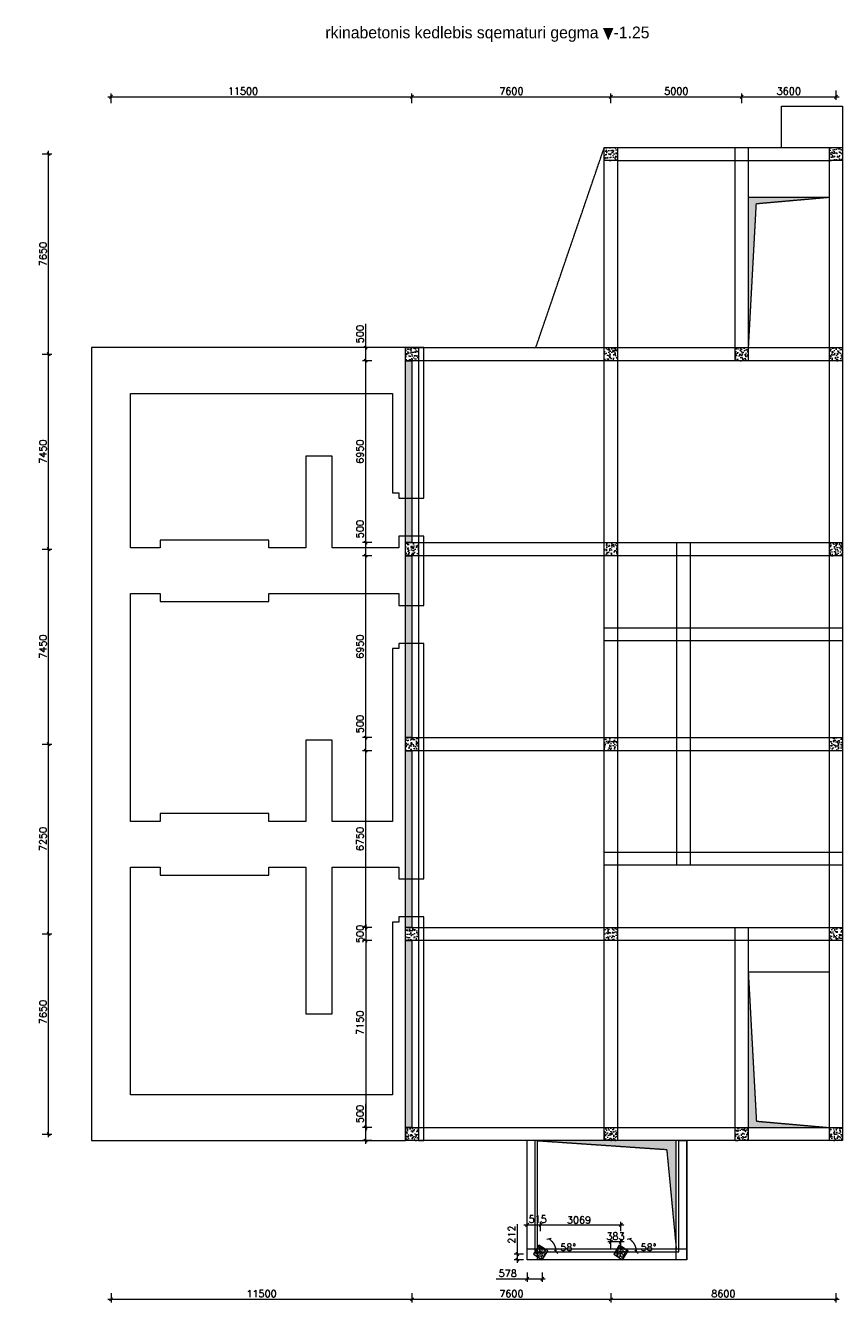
# Model space of a CAD drawing. Header units: millimetres. Extents: x -49428 to 313622, y -187899 to 190057.
# Tile 2 of 4: x 262895 to 294112, y -187899 to -139110. Entities that reach past the tile are written whole.
import ezdxf

# ---------------------------------------------------------------- set-up
doc = ezdxf.new("R2010")
doc.units = ezdxf.units.MM
doc.header["$LTSCALE"] = 0.5
doc.linetypes.add('ACAD_ISO02W100', pattern=[15, 12, -3])
doc.styles.get("Standard").update_dxf_attribs({"font": 'txt', "height": 75})
doc.styles.add('style1', font='txt.shx')
doc.dimstyles.new('DIM 150', dxfattribs={"dimtxt": 270, "dimasz": 120, "dimexe": 120, "dimexo": 120, "dimgap": 80, "dimtad": 1, "dimdec": 0, "dimzin": 1, "dimtxsty": 'style1', "dimblk": 'OBLIQUE', "dimcen": 100, "dimdle": 120, "dimclrd": 256, "dimclre": 256, "dimclrt": 256, "dimadec": 0, "dimazin": 0, "dimtfac": 1, "dimtdec": 0, "dimtmove": 0, "dimatfit": 3, "dimldrblk": 'OBLIQUE', "dimfxl": 240, "dimfxlon": 1, "dimlwd": 9, "dimlwe": 9, "dimarcsym": 0})

# ---------------------------------------------------------------- blocks, each defined once
blk = doc.blocks.new('A$C0581491C')
at = {"lineweight": 13}
h = blk.add_hatch(dxfattribs=at)
h.set_pattern_fill('AR-CONC', color=256, scale=0.8)
h.set_pattern_definition([(50, (18337.57, -483009.6), (145.747735, -12.751268), [15.24, -167.64]), (355, (18337.57, -483009.6), (-28.194737, 152.845476), [12.192, -134.112467]), (100.451445, (18349.71, -483010.66), (117.552998, 140.0942), [12.952007, -142.472196]), (46.1842, (18337.57, -482968.96), (216.86323, -33.63386), [22.86, -251.46]), (96.63556, (18355.64, -482971.76), (189.92331, 197.9409), [19.42802, -213.70849]), (351.18415, (18337.57, -482968.96), (189.92331, 197.9409), [18.28797, -201.16779]), (21, (18357.89, -482979.12), (121.291513, -81.81216), [15.24, -167.64]), (326, (18357.89, -482979.12), (49.441623, 147.350373), [12.192, -134.112]), (71.451445, (18368, -482985.94), (170.733135, 65.538215), [12.952007, -142.47195]), (37.5, (18337.57, -483009.6), (2.4708826, 67.644031), [0, -132.4864, 0, -136.144, 0, -134.62]), (7.5, (18337.57, -483009.6), (53.45573, 80.14446), [0, -77.6224, 0, -129.4384, 0, -51.308]), (327.5, (18292.255, -483009.6), (108.472476, -4.582995), [0, -50.8, 0, -158.496, 0, -210.312]), (317.5, (18271.935, -483009.6), (118.503345, 20.341193), [0, -66.04, 0, -105.2576, 0, -149.352])])
h.paths.add_polyline_path([(0, 0), (-212, -339), (126, -551), (339, -212)])
blk.add_lwpolyline([(-212, -339), (126, -551), (339, -212), (0, 0), (-212, -339)], dxfattribs=at)
blk = doc.blocks.new('A$C1DD902EC')
at = {"lineweight": 0}
h = blk.add_hatch(dxfattribs=at)
h.set_pattern_fill('AR-CONC', color=256, scale=1.5)
h.set_pattern_definition([(50, (-77173.03, -69047.86), (273.277, -23.90863), [28.575, -314.325]), (355, (-77173.03, -69047.86), (-52.8651, 286.5853), [22.86, -251.4609]), (100.45144, (-77150.25, -69049.85), (220.4119, 262.6766), [24.285, -267.1354]), (46.1842, (-77173.03, -68971.66), (406.6186, -63.0635), [42.8625, -471.4875]), (96.63556, (-77139.14, -68976.9), (356.1062, 371.1392), [36.4275, -400.7034]), (351.18415, (-77173.03, -68971.66), (356.1062, 371.1392), [34.29, -377.1896]), (21, (-77134.93, -68990.7), (227.4216, -153.3978), [28.575, -314.325]), (326, (-77134.93, -68990.7), (92.70304, 276.28195), [22.86, -251.46]), (71.45144, (-77115.97, -69003.5), (320.1246, 122.88415), [24.285, -267.1349]), (37.5, (-77173.03, -69047.86), (4.632905, 126.83256), [0, -248.412, 0, -255.27, 0, -252.4125]), (7.5, (-77173.03, -69047.86), (100.2295, 150.27086), [0, -145.542, 0, -242.697, 0, -96.2025]), (327.5, (-77257.99, -69047.86), (203.38589, -8.59312), [0, -95.25, 0, -297.18, 0, -394.335]), (317.5, (-77296.09, -69047.86), (222.19377, 38.13974), [0, -123.825, 0, -197.358, 0, -280.035])])
h.paths.add_polyline_path([(-267, -314), (233, -314), (233, 186), (-267, 186)])
at = {"lineweight": 13}
blk.add_lwpolyline([(-267, 186), (233, 186), (233, -314), (-267, -314), (-267, 186)], dxfattribs=at)
blk = doc.blocks.new('_Oblique')
at = {"color": 0, "linetype": 'ByBlock', "lineweight": -2}
blk.add_line((-0.5, -0.5), (0.5, 0.5), dxfattribs=at)
blk = doc.blocks.new('*D144')
at = {"lineweight": 9, "transparency": 16777216}
for p, q in [((285142, -187779), (293982, -187779)), ((285262, -187539), (285262, -187899)), ((293862, -187539), (293862, -187899))]:
    blk.add_line(p, q, dxfattribs=at)
at = {"lineweight": 9, "transparency": 16777216, "xscale": 120, "yscale": 120, "zscale": 120, "rotation": 180}
blk.add_blockref('_Oblique', (285262, -187779), dxfattribs=at)
at = {"lineweight": 9, "transparency": 16777216, "xscale": 120, "yscale": 120, "zscale": 120}
blk.add_blockref('_Oblique', (293862, -187779), dxfattribs=at)
at = {"lineweight": 13, "transparency": 16777216, "insert": (289562, -187564), "char_height": 270, "attachment_point": 5, "style": 'style1'}
blk.add_mtext('8600', dxfattribs=at)
blk = doc.blocks.new('*D145')
at = {"lineweight": 9, "transparency": 16777216}
for p, q in [((277542, -187779), (285382, -187779)), ((277662, -187539), (277662, -187899)), ((285262, -187539), (285262, -187899))]:
    blk.add_line(p, q, dxfattribs=at)
at = {"lineweight": 9, "transparency": 16777216, "xscale": 120, "yscale": 120, "zscale": 120, "rotation": 180}
blk.add_blockref('_Oblique', (277662, -187779), dxfattribs=at)
at = {"lineweight": 9, "transparency": 16777216, "xscale": 120, "yscale": 120, "zscale": 120}
blk.add_blockref('_Oblique', (285262, -187779), dxfattribs=at)
at = {"lineweight": 13, "transparency": 16777216, "insert": (281462, -187564), "char_height": 270, "attachment_point": 5, "style": 'style1'}
blk.add_mtext('7600', dxfattribs=at)
blk = doc.blocks.new('*D151')
at = {"lineweight": 9, "transparency": 16777216}
for p, q in [((266042, -187779), (277782, -187779)), ((266162, -187539), (266162, -187899)), ((277662, -187539), (277662, -187899))]:
    blk.add_line(p, q, dxfattribs=at)
at = {"lineweight": 9, "transparency": 16777216, "xscale": 120, "yscale": 120, "zscale": 120, "rotation": 180}
blk.add_blockref('_Oblique', (266162, -187779), dxfattribs=at)
at = {"lineweight": 9, "transparency": 16777216, "xscale": 120, "yscale": 120, "zscale": 120}
blk.add_blockref('_Oblique', (277662, -187779), dxfattribs=at)
at = {"lineweight": 13, "transparency": 16777216, "insert": (271912, -187564), "char_height": 270, "attachment_point": 5, "style": 'style1'}
blk.add_mtext('11500', dxfattribs=at)
blk = doc.blocks.new('*D152')
at = {"linetype": 'ACAD_ISO02W100', "lineweight": 9, "transparency": 16777216}
for p, q in [((282577, -185172), (282577, -184812)), ((285645, -185172), (285645, -184812)), ((282457, -184932), (285765, -184932))]:
    blk.add_line(p, q, dxfattribs=at)
at = {"linetype": 'ACAD_ISO02W100', "lineweight": 9, "transparency": 16777216, "xscale": 120, "yscale": 120, "zscale": 120, "rotation": 180}
blk.add_blockref('_Oblique', (282577, -184932), dxfattribs=at)
at = {"linetype": 'ACAD_ISO02W100', "lineweight": 9, "transparency": 16777216, "xscale": 120, "yscale": 120, "zscale": 120}
blk.add_blockref('_Oblique', (285645, -184932), dxfattribs=at)
at = {"linetype": 'ACAD_ISO02W100', "lineweight": 13, "transparency": 16777216, "insert": (284042, -184752), "char_height": 270, "attachment_point": 5, "style": 'style1'}
blk.add_mtext('3069', dxfattribs=at)
blk = doc.blocks.new('*D153')
at = {"linetype": 'ACAD_ISO02W100', "lineweight": 9, "transparency": 16777216}
for p, q in [((281687, -184911), (281687, -186055)), ((281927, -186055), (281567, -186055)), ((281927, -186267), (281567, -186267)), ((281687, -185935), (281687, -186387))]:
    blk.add_line(p, q, dxfattribs=at)
at = {"linetype": 'ACAD_ISO02W100', "lineweight": 9, "transparency": 16777216, "xscale": 120, "yscale": 120, "zscale": 120}
for p, rotation in [((281687, -186055), 90), ((281687, -186267), 270)]:
    blk.add_blockref('_Oblique', p, dxfattribs=dict(at, rotation=rotation))
at = {"linetype": 'ACAD_ISO02W100', "lineweight": 13, "transparency": 16777216, "insert": (281472, -185306), "char_height": 270, "attachment_point": 5, "rotation": 90, "style": 'style1'}
blk.add_mtext('212', dxfattribs=at)
blk = doc.blocks.new('*D154')
at = {"linetype": 'ACAD_ISO02W100', "lineweight": 9, "transparency": 16777216}
for p, q in [((282062, -186759), (282062, -187119)), ((282640, -186759), (282640, -187119)), ((280883, -186999), (282062, -186999)), ((281942, -186999), (282760, -186999))]:
    blk.add_line(p, q, dxfattribs=at)
at = {"linetype": 'ACAD_ISO02W100', "lineweight": 9, "transparency": 16777216, "xscale": 120, "yscale": 120, "zscale": 120, "rotation": 180}
blk.add_blockref('_Oblique', (282062, -186999), dxfattribs=at)
at = {"linetype": 'ACAD_ISO02W100', "lineweight": 9, "transparency": 16777216, "xscale": 120, "yscale": 120, "zscale": 120}
blk.add_blockref('_Oblique', (282640, -186999), dxfattribs=at)
at = {"linetype": 'ACAD_ISO02W100', "lineweight": 13, "transparency": 16777216, "insert": (281323, -186784), "char_height": 270, "attachment_point": 5, "style": 'style1'}
blk.add_mtext('578', dxfattribs=at)
blk = doc.blocks.new('*D155')
at = {"linetype": 'ACAD_ISO02W100', "lineweight": 9, "transparency": 16777216}
blk.add_arc((282592, -185967), 582, 0, 57.9142, dxfattribs=at)
at = {"linetype": 'ACAD_ISO02W100', "lineweight": 9, "transparency": 16777216, "xscale": 120, "yscale": 120, "zscale": 120}
for p, rotation in [((282901, -185474), 147.9141758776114), ((283174, -185967), 270.0000000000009)]:
    blk.add_blockref('_Oblique', p, dxfattribs=dict(at, rotation=rotation))
at = {"linetype": 'ACAD_ISO02W100', "lineweight": 13, "transparency": 16777216, "insert": (283633, -185791), "char_height": 270, "attachment_point": 5, "style": 'style1'}
blk.add_mtext('58°', dxfattribs=at)
blk = doc.blocks.new('*D156')
at = {"linetype": 'ACAD_ISO02W100', "lineweight": 9, "transparency": 16777216}
blk.add_arc((285661, -185967), 582, 0, 57.9142, dxfattribs=at)
at = {"linetype": 'ACAD_ISO02W100', "lineweight": 9, "transparency": 16777216, "xscale": 120, "yscale": 120, "zscale": 120}
for p, rotation in [((285970, -185474), 147.9141758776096), ((286242, -185967), 270.0000000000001)]:
    blk.add_blockref('_Oblique', p, dxfattribs=dict(at, rotation=rotation))
at = {"linetype": 'ACAD_ISO02W100', "lineweight": 13, "transparency": 16777216, "insert": (286702, -185791), "char_height": 270, "attachment_point": 5, "style": 'style1'}
blk.add_mtext('58°', dxfattribs=at)
blk = doc.blocks.new('*D157')
at = {"lineweight": 9, "transparency": 16777216}
for p, q in [((263536, -173817), (263896, -173817)), ((263776, -181587), (263776, -173697)), ((263536, -181467), (263896, -181467))]:
    blk.add_line(p, q, dxfattribs=at)
at = {"lineweight": 9, "transparency": 16777216, "xscale": 120, "yscale": 120, "zscale": 120}
for p, rotation in [((263776, -173817), 90), ((263776, -181467), 270)]:
    blk.add_blockref('_Oblique', p, dxfattribs=dict(at, rotation=rotation))
at = {"lineweight": 13, "transparency": 16777216, "insert": (263561, -176804), "char_height": 270, "attachment_point": 5, "rotation": 90, "style": 'style1'}
blk.add_mtext('7650', dxfattribs=at)
blk = doc.blocks.new('*D158')
at = {"lineweight": 9, "transparency": 16777216}
for p, q in [((263536, -166567), (263896, -166567)), ((263776, -173937), (263776, -166447)), ((263536, -173817), (263896, -173817))]:
    blk.add_line(p, q, dxfattribs=at)
at = {"lineweight": 9, "transparency": 16777216, "xscale": 120, "yscale": 120, "zscale": 120}
for p, rotation in [((263776, -166567), 90), ((263776, -173817), 270)]:
    blk.add_blockref('_Oblique', p, dxfattribs=dict(at, rotation=rotation))
at = {"lineweight": 13, "transparency": 16777216, "insert": (263561, -170192), "char_height": 270, "attachment_point": 5, "rotation": 90, "style": 'style1'}
blk.add_mtext('7250', dxfattribs=at)
blk = doc.blocks.new('*D159')
at = {"lineweight": 9, "transparency": 16777216}
for p, q in [((263776, -166687), (263776, -158997)), ((263536, -159117), (263896, -159117)), ((263536, -166567), (263896, -166567))]:
    blk.add_line(p, q, dxfattribs=at)
at = {"lineweight": 9, "transparency": 16777216, "xscale": 120, "yscale": 120, "zscale": 120}
for p, rotation in [((263776, -159117), 90), ((263776, -166567), 270)]:
    blk.add_blockref('_Oblique', p, dxfattribs=dict(at, rotation=rotation))
at = {"lineweight": 13, "transparency": 16777216, "insert": (263561, -162842), "char_height": 270, "attachment_point": 5, "rotation": 90, "style": 'style1'}
blk.add_mtext('7450', dxfattribs=at)
blk = doc.blocks.new('*D160')
at = {"lineweight": 9, "transparency": 16777216}
for p, q in [((263536, -151667), (263896, -151667)), ((263776, -159237), (263776, -151547)), ((263536, -159117), (263896, -159117))]:
    blk.add_line(p, q, dxfattribs=at)
at = {"lineweight": 9, "transparency": 16777216, "xscale": 120, "yscale": 120, "zscale": 120}
for p, rotation in [((263776, -151667), 90), ((263776, -159117), 270)]:
    blk.add_blockref('_Oblique', p, dxfattribs=dict(at, rotation=rotation))
at = {"lineweight": 13, "transparency": 16777216, "insert": (263561, -155392), "char_height": 270, "attachment_point": 5, "rotation": 90, "style": 'style1'}
blk.add_mtext('7450', dxfattribs=at)
blk = doc.blocks.new('*D161')
at = {"lineweight": 9, "transparency": 16777216}
for p, q in [((263776, -151787), (263776, -143897)), ((263536, -144017), (263896, -144017)), ((263536, -151667), (263896, -151667))]:
    blk.add_line(p, q, dxfattribs=at)
at = {"lineweight": 9, "transparency": 16777216, "xscale": 120, "yscale": 120, "zscale": 120}
for p, rotation in [((263776, -144017), 90), ((263776, -151667), 270)]:
    blk.add_blockref('_Oblique', p, dxfattribs=dict(at, rotation=rotation))
at = {"lineweight": 13, "transparency": 16777216, "insert": (263561, -147842), "char_height": 270, "attachment_point": 5, "rotation": 90, "style": 'style1'}
blk.add_mtext('7650', dxfattribs=at)
blk = doc.blocks.new('*D162')
at = {"lineweight": 9, "transparency": 16777216}
for p, q in [((266042, -141832), (277782, -141832)), ((266162, -142072), (266162, -141712)), ((277662, -142072), (277662, -141712))]:
    blk.add_line(p, q, dxfattribs=at)
at = {"lineweight": 9, "transparency": 16777216, "xscale": 120, "yscale": 120, "zscale": 120, "rotation": 180}
blk.add_blockref('_Oblique', (266162, -141832), dxfattribs=at)
at = {"lineweight": 9, "transparency": 16777216, "xscale": 120, "yscale": 120, "zscale": 120}
blk.add_blockref('_Oblique', (277662, -141832), dxfattribs=at)
at = {"lineweight": 13, "transparency": 16777216, "insert": (271205, -141617), "char_height": 270, "attachment_point": 5, "style": 'style1'}
blk.add_mtext('11500', dxfattribs=at)
blk = doc.blocks.new('*D163')
at = {"lineweight": 9, "transparency": 16777216}
for p, q in [((277542, -141832), (285382, -141832)), ((277662, -142072), (277662, -141712)), ((285262, -142072), (285262, -141712))]:
    blk.add_line(p, q, dxfattribs=at)
at = {"lineweight": 9, "transparency": 16777216, "xscale": 120, "yscale": 120, "zscale": 120, "rotation": 180}
blk.add_blockref('_Oblique', (277662, -141832), dxfattribs=at)
at = {"lineweight": 9, "transparency": 16777216, "xscale": 120, "yscale": 120, "zscale": 120}
blk.add_blockref('_Oblique', (285262, -141832), dxfattribs=at)
at = {"lineweight": 13, "transparency": 16777216, "insert": (281462, -141617), "char_height": 270, "attachment_point": 5, "style": 'style1'}
blk.add_mtext('7600', dxfattribs=at)
blk = doc.blocks.new('*D164')
at = {"lineweight": 9, "transparency": 16777216}
for p, q in [((285142, -141832), (290382, -141832)), ((285262, -142072), (285262, -141712)), ((290262, -142072), (290262, -141712))]:
    blk.add_line(p, q, dxfattribs=at)
at = {"lineweight": 9, "transparency": 16777216, "xscale": 120, "yscale": 120, "zscale": 120, "rotation": 180}
blk.add_blockref('_Oblique', (285262, -141832), dxfattribs=at)
at = {"lineweight": 9, "transparency": 16777216, "xscale": 120, "yscale": 120, "zscale": 120}
blk.add_blockref('_Oblique', (290262, -141832), dxfattribs=at)
at = {"lineweight": 13, "transparency": 16777216, "insert": (287762, -141617), "char_height": 270, "attachment_point": 5, "style": 'style1'}
blk.add_mtext('5000', dxfattribs=at)
blk = doc.blocks.new('*D165')
at = {"lineweight": 9, "transparency": 16777216}
for p, q in [((290142, -141832), (293982, -141832)), ((290262, -142072), (290262, -141712)), ((293862, -141592), (293862, -141952))]:
    blk.add_line(p, q, dxfattribs=at)
at = {"lineweight": 9, "transparency": 16777216, "xscale": 120, "yscale": 120, "zscale": 120, "rotation": 180}
blk.add_blockref('_Oblique', (290262, -141832), dxfattribs=at)
at = {"lineweight": 9, "transparency": 16777216, "xscale": 120, "yscale": 120, "zscale": 120}
blk.add_blockref('_Oblique', (293862, -141832), dxfattribs=at)
at = {"lineweight": 13, "transparency": 16777216, "insert": (292062, -141617), "char_height": 270, "attachment_point": 5, "style": 'style1'}
blk.add_mtext('3600', dxfattribs=at)
blk = doc.blocks.new('*D166')
at = {"linetype": 'ACAD_ISO02W100', "lineweight": 9, "transparency": 16777216}
for p, q in [((282062, -185138), (282062, -184812)), ((282577, -185172), (282577, -184812)), ((281942, -184932), (282697, -184932))]:
    blk.add_line(p, q, dxfattribs=at)
at = {"linetype": 'ACAD_ISO02W100', "lineweight": 9, "transparency": 16777216, "xscale": 120, "yscale": 120, "zscale": 120, "rotation": 180}
blk.add_blockref('_Oblique', (282062, -184932), dxfattribs=at)
at = {"linetype": 'ACAD_ISO02W100', "lineweight": 9, "transparency": 16777216, "xscale": 120, "yscale": 120, "zscale": 120}
blk.add_blockref('_Oblique', (282577, -184932), dxfattribs=at)
at = {"linetype": 'ACAD_ISO02W100', "lineweight": 13, "transparency": 16777216, "insert": (282462, -184717), "char_height": 270, "attachment_point": 5, "style": 'style1'}
blk.add_mtext('515', dxfattribs=at)
blk = doc.blocks.new('*D167')
at = {"linetype": 'ACAD_ISO02W100', "lineweight": 9, "transparency": 16777216}
for p, q in [((285765, -185582), (285142, -185582)), ((285262, -185822), (285262, -185462)), ((285645, -185822), (285645, -185462))]:
    blk.add_line(p, q, dxfattribs=at)
at = {"linetype": 'ACAD_ISO02W100', "lineweight": 9, "transparency": 16777216, "xscale": 120, "yscale": 120, "zscale": 120, "rotation": 180}
blk.add_blockref('_Oblique', (285262, -185582), dxfattribs=at)
at = {"linetype": 'ACAD_ISO02W100', "lineweight": 9, "transparency": 16777216, "xscale": 120, "yscale": 120, "zscale": 120}
blk.add_blockref('_Oblique', (285645, -185582), dxfattribs=at)
at = {"linetype": 'ACAD_ISO02W100', "lineweight": 13, "transparency": 16777216, "insert": (285438, -185367), "char_height": 270, "attachment_point": 5, "style": 'style1'}
blk.add_mtext('383', dxfattribs=at)
blk = doc.blocks.new('*D168')
at = {"lineweight": 9, "transparency": 16777216}
for p, q in [((275893, -181217), (275893, -180307)), ((276133, -181217), (275773, -181217)), ((275893, -181837), (275893, -181217)), ((276133, -181717), (275773, -181717))]:
    blk.add_line(p, q, dxfattribs=at)
at = {"lineweight": 9, "transparency": 16777216, "xscale": 120, "yscale": 120, "zscale": 120}
for p, rotation in [((275893, -181217), 90), ((275893, -181717), 270)]:
    blk.add_blockref('_Oblique', p, dxfattribs=dict(at, rotation=rotation))
at = {"lineweight": 13, "transparency": 16777216, "insert": (275678, -180702), "char_height": 270, "attachment_point": 5, "rotation": 90, "style": 'style1'}
blk.add_mtext('500', dxfattribs=at)
blk = doc.blocks.new('*D169')
at = {"lineweight": 9, "transparency": 16777216}
for p, q in [((276133, -166817), (275773, -166817)), ((275893, -173687), (275893, -166697)), ((276133, -173567), (275773, -173567))]:
    blk.add_line(p, q, dxfattribs=at)
at = {"lineweight": 9, "transparency": 16777216, "xscale": 120, "yscale": 120, "zscale": 120}
for p, rotation in [((275893, -166817), 90), ((275893, -173567), 270)]:
    blk.add_blockref('_Oblique', p, dxfattribs=dict(at, rotation=rotation))
at = {"lineweight": 13, "transparency": 16777216, "insert": (275678, -170192), "char_height": 270, "attachment_point": 5, "rotation": 90, "style": 'style1'}
blk.add_mtext('6750', dxfattribs=at)
blk = doc.blocks.new('*D170')
at = {"lineweight": 9, "transparency": 16777216}
for p, q in [((275893, -166317), (275893, -165407)), ((276133, -166317), (275773, -166317)), ((275893, -166937), (275893, -166317)), ((276133, -166817), (275773, -166817))]:
    blk.add_line(p, q, dxfattribs=at)
at = {"lineweight": 9, "transparency": 16777216, "xscale": 120, "yscale": 120, "zscale": 120}
for p, rotation in [((275893, -166317), 90), ((275893, -166817), 270)]:
    blk.add_blockref('_Oblique', p, dxfattribs=dict(at, rotation=rotation))
at = {"lineweight": 13, "transparency": 16777216, "insert": (275678, -165802), "char_height": 270, "attachment_point": 5, "rotation": 90, "style": 'style1'}
blk.add_mtext('500', dxfattribs=at)
blk = doc.blocks.new('*D171')
at = {"lineweight": 9, "transparency": 16777216}
for p, q in [((276133, -159367), (275773, -159367)), ((275893, -166437), (275893, -159247)), ((276133, -166317), (275773, -166317))]:
    blk.add_line(p, q, dxfattribs=at)
at = {"lineweight": 9, "transparency": 16777216, "xscale": 120, "yscale": 120, "zscale": 120}
for p, rotation in [((275893, -159367), 90), ((275893, -166317), 270)]:
    blk.add_blockref('_Oblique', p, dxfattribs=dict(at, rotation=rotation))
at = {"lineweight": 13, "transparency": 16777216, "insert": (275678, -162842), "char_height": 270, "attachment_point": 5, "rotation": 90, "style": 'style1'}
blk.add_mtext('6950', dxfattribs=at)
blk = doc.blocks.new('*D172')
at = {"lineweight": 9, "transparency": 16777216}
for p, q in [((275893, -158867), (275893, -157957)), ((276133, -158867), (275773, -158867)), ((275893, -159487), (275893, -158867)), ((276133, -159367), (275773, -159367))]:
    blk.add_line(p, q, dxfattribs=at)
at = {"lineweight": 9, "transparency": 16777216, "xscale": 120, "yscale": 120, "zscale": 120}
for p, rotation in [((275893, -158867), 90), ((275893, -159367), 270)]:
    blk.add_blockref('_Oblique', p, dxfattribs=dict(at, rotation=rotation))
at = {"lineweight": 13, "transparency": 16777216, "insert": (275678, -158352), "char_height": 270, "attachment_point": 5, "rotation": 90, "style": 'style1'}
blk.add_mtext('500', dxfattribs=at)
blk = doc.blocks.new('*D173')
at = {"lineweight": 9, "transparency": 16777216}
for p, q in [((276133, -151917), (275773, -151917)), ((275893, -158987), (275893, -151797)), ((276133, -158867), (275773, -158867))]:
    blk.add_line(p, q, dxfattribs=at)
at = {"lineweight": 9, "transparency": 16777216, "xscale": 120, "yscale": 120, "zscale": 120}
for p, rotation in [((275893, -151917), 90), ((275893, -158867), 270)]:
    blk.add_blockref('_Oblique', p, dxfattribs=dict(at, rotation=rotation))
at = {"lineweight": 13, "transparency": 16777216, "insert": (275678, -155392), "char_height": 270, "attachment_point": 5, "rotation": 90, "style": 'style1'}
blk.add_mtext('6950', dxfattribs=at)
blk = doc.blocks.new('*D174')
at = {"lineweight": 9, "transparency": 16777216}
for p, q in [((275893, -151417), (275893, -150507)), ((276133, -151417), (275773, -151417)), ((275893, -152037), (275893, -151417)), ((276133, -151917), (275773, -151917))]:
    blk.add_line(p, q, dxfattribs=at)
at = {"lineweight": 9, "transparency": 16777216, "xscale": 120, "yscale": 120, "zscale": 120}
for p, rotation in [((275893, -151417), 90), ((275893, -151917), 270)]:
    blk.add_blockref('_Oblique', p, dxfattribs=dict(at, rotation=rotation))
at = {"lineweight": 13, "transparency": 16777216, "insert": (275678, -150902), "char_height": 270, "attachment_point": 5, "rotation": 90, "style": 'style1'}
blk.add_mtext('500', dxfattribs=at)
blk = doc.blocks.new('*D175')
at = {"lineweight": 9, "transparency": 16777216}
for p, q in [((276133, -173567), (275773, -173567)), ((275893, -173447), (275893, -174187)), ((276133, -174067), (275773, -174067))]:
    blk.add_line(p, q, dxfattribs=at)
at = {"lineweight": 9, "transparency": 16777216, "xscale": 120, "yscale": 120, "zscale": 120}
for p, rotation in [((275893, -173567), 90), ((275893, -174067), 270)]:
    blk.add_blockref('_Oblique', p, dxfattribs=dict(at, rotation=rotation))
at = {"lineweight": 13, "transparency": 16777216, "insert": (275678, -173817), "char_height": 270, "attachment_point": 5, "rotation": 90, "style": 'style1'}
blk.add_mtext('500', dxfattribs=at)
blk = doc.blocks.new('*D176')
at = {"lineweight": 9, "transparency": 16777216}
for p, q in [((276133, -174067), (275773, -174067)), ((275893, -173947), (275893, -181337)), ((276133, -181217), (275773, -181217))]:
    blk.add_line(p, q, dxfattribs=at)
at = {"lineweight": 9, "transparency": 16777216, "xscale": 120, "yscale": 120, "zscale": 120}
for p, rotation in [((275893, -174067), 90), ((275893, -181217), 270)]:
    blk.add_blockref('_Oblique', p, dxfattribs=dict(at, rotation=rotation))
at = {"lineweight": 13, "transparency": 16777216, "insert": (275678, -177212), "char_height": 270, "attachment_point": 5, "rotation": 90, "style": 'style1'}
blk.add_mtext('7150', dxfattribs=at)

msp = doc.modelspace()

# ---------------------------------------------------------------- hatches: boundary and pattern name
at = {"linetype": 'ACAD_ISO02W100', "lineweight": 13, "true_color": 0x939598}
h = msp.add_hatch(color=252, dxfattribs=at)
h.dxf.hatch_style = 1
h.paths.add_polyline_path([(290512, -151617.4), (290512, -145667.4), (293612, -145667.4), (290822.1, -145913.7)])
at = {"lineweight": 0, "true_color": 0x636466}
h = msp.add_hatch(dxfattribs=at)
h.set_pattern_fill('JIS_STN_1E', color=251, scale=150)
h.set_pattern_definition([(45, (92884.66, -82546.63), (-106.06602, 106.06602), []), (45, (92990.41, -82546.63), (-106.06602, 106.06602), [150, -75])])
h.paths.add_polyline_path([(277412, -158867.4), (277412, -151917.4), (277662, -151917.4), (277662, -158867.4)])
h.paths.add_polyline_path([(277412, -166317.4), (277412, -159367.4), (277662, -159367.4), (277662, -166317.4)])
h.paths.add_polyline_path([(277412, -173567.4), (277412, -166817.4), (277662, -166817.4), (277662, -173567.4)])
h.paths.add_polyline_path([(277412, -181217.4), (277412, -174067.4), (277662, -174067.4), (277662, -181217.4)])
at = {"linetype": 'ACAD_ISO02W100', "lineweight": 13, "true_color": 0x939598}
h = msp.add_hatch(color=252, dxfattribs=at)
h.dxf.hatch_style = 1
h.paths.add_polyline_path([(290512, -175267.4), (290512, -181217.4), (293612, -181217.4), (290822.1, -180971)])
h = msp.add_hatch(color=252, dxfattribs=at)
h.dxf.hatch_style = 1
h.paths.add_polyline_path([(287762, -181717.4), (285262, -181717.4), (285262, -181908.9), (287396.1, -182054.9), (287762, -185867.4)])
h.paths.add_polyline_path([(285262, -181717.4), (285012, -181717.4), (282462, -181717.4), (285262, -181908.9)])

# ---------------------------------------------------------------- linework, layer by layer
at = {"color": 252, "linetype": 'ACAD_ISO02W100', "lineweight": 13, "true_color": 0x939598}
for p, q in [((282395, -151417.4), (285012, -143767.4)), ((285012, -143767.4), (291786.7, -143767.4)), ((290012, -143767.4), (290512, -143767.4)), ((290012, -151917.4), (290012, -143767.4)), ((290512, -143767.4), (290512, -151917.4)), ((293612, -143767.4), (294112, -143767.4)), ((293612, -150217.4), (293612, -143767.4)), ((294112, -143767.4), (294112, -181717.4)), ((294112, -143767.4), (294112, -181717.4)), ((293612, -175267.4), (293612, -150217.4)), ((277412, -151417.4), (282395, -151417.4)), ((290512, -151917.4), (290012, -151917.4)), ((290012, -173567.4), (290512, -173567.4)), ((290012, -181717.4), (290012, -173567.4)), ((290512, -173567.4), (290512, -181717.4)), ((293612, -181717.4), (293612, -175267.4)), ((285012, -181417.4), (285012, -181717.4)), ((294112, -181717.4), (277412, -181717.4)), ((282062, -186267.4), (282062, -181717.4)), ((282362, -181717.4), (282362, -185967.4)), ((282462, -186267.4), (282462, -181717.4)), ((287762, -186267.4), (287762, -181717.4)), ((287862, -185967.4), (287862, -181717.4)), ((287862, -181717.4), (287862, -181717.4)), ((287862, -181717.4), (287862, -181717.4)), ((287862, -181717.4), (288162, -181717.4)), ((287862, -185967.4), (287862, -181717.4)), ((288162, -181717.4), (288162, -181717.4)), ((288162, -181717.4), (288162, -181717.4)), ((288162, -181717.4), (288162, -186267.4)), ((288162, -186267.4), (288162, -181717.4)), ((290512, -181717.4), (290012, -181717.4)), ((294112, -181717.4), (293612, -181717.4)), ((288162, -185867.4), (282062, -185867.4)), ((288162, -186267.4), (282062, -186267.4)), ((282362, -185967.4), (287862, -185967.4))]:
    msp.add_line(p, q, dxfattribs=at)
at = {"lineweight": 13}
for p, q in [((277412, -181717.4), (277412, -151417.4)), ((278112, -181717.4), (278112, -181417.4))]:
    msp.add_line(p, q, dxfattribs=at)
at = {"color": 252, "linetype": 'ACAD_ISO02W100', "lineweight": 13, "true_color": 0x939598}
for points in [[(291786.7, -143767.4), (291786.7, -142187.1), (294112, -142187.1), (294112, -143767.4)], [(291786.7, -143767.4), (294112, -143767.4)], [(285512, -144267.4), (293612, -144267.4)], [(290512, -151617.4), (290822.1, -145913.7), (293612, -145667.4)], [(290512, -145667.4), (293612, -145667.4)], [(290512, -175267.4), (293612, -175267.4)], [(290512, -175267.4), (290822.1, -180971), (293612, -181217.4)], [(285012, -181417.4), (285012, -181717.4)], [(282462, -181717.4), (287396.1, -182054.9), (287762, -185867.4)]]:
    msp.add_lwpolyline(points, dxfattribs=at)
for points in [[(285012, -143767.4), (285512, -143767.4), (285512, -181717.4), (285012, -181717.4)], [(277412, -151417.4), (277912, -151417.4), (277912, -181717.4), (277412, -181717.4)], [(277412, -151417.4), (294112, -151417.4), (294112, -151917.4), (277412, -151917.4)], [(277412, -158867.4), (294112, -158867.4), (294112, -159367.4), (277412, -159367.4)], [(287787, -158867.4), (288287, -158867.4), (288287, -171192.4), (287787, -171192.4)], [(285012, -162122.4), (294112, -162122.4), (294112, -162622.4), (285012, -162622.4)], [(277412, -166317.4), (294112, -166317.4), (294112, -166817.4), (277412, -166817.4)], [(285012, -170692.4), (294112, -170692.4), (294112, -171192.4), (285012, -171192.4)], [(277412, -173567.4), (294112, -173567.4), (294112, -174067.4), (277412, -174067.4)], [(277412, -181217.4), (294112, -181217.4), (294112, -181717.4), (277412, -181717.4)]]:
    msp.add_lwpolyline(points, close=True, dxfattribs=at)
at = {"lineweight": 13}
for points in [[(277412, -151418.2), (278112, -151417.4), (265412, -151417.4), (265412, -181717.4), (277412, -181717.4)], [(277412, -158867.4), (277412, -151917.4), (277662, -151917.4), (277662, -158867.4), (277412, -158867.4)], [(278112, -181517.4), (278112, -173167.4), (277162, -173167.4), (277162, -173367.4), (276912, -173367.4), (276912, -179967.4), (266912, -179967.4), (266912, -171267.4), (268042, -171267.4), (268042, -171567.4), (272192, -171567.4), (272192, -171267.4), (273612, -171267.4), (273612, -176867.4), (274612, -176867.4), (274612, -171267.4), (277162, -171267.4), (277162, -171717.4), (278112, -171717.4), (278112, -162717.4), (277162, -162717.4), (277162, -162917.4), (276912, -162917.4), (276912, -169517.4), (274612, -169517.4), (274612, -166417.4), (273612, -166417.4), (273612, -169517.4), (272192, -169517.4), (272192, -169217.4), (268042, -169217.4), (268042, -169517.4), (266912, -169517.4), (266912, -160817.4), (268042, -160817.4), (268042, -161117.4), (272192, -161117.4), (272192, -160817.4), (277162, -160817.4), (277162, -161267.4), (278112, -161267.4), (278112, -158617.4), (277162, -158617.4), (277162, -159067.4), (274612, -159067.4), (274612, -155567.4), (273612, -155567.4), (273612, -159067.4), (272192, -159067.4), (272192, -158767.4), (268042, -158767.4), (268042, -159067.4), (266912, -159067.4), (266912, -153167.4), (276912, -153167.4), (276912, -156967.4)], [(277412, -158867.4), (277912, -158867.4), (277912, -159367.4), (277412, -159367.4), (277412, -158867.4)], [(277412, -166317.4), (277412, -159367.4), (277662, -159367.4), (277662, -166317.4), (277412, -166317.4)], [(277412, -173567.4), (277412, -166817.4), (277662, -166817.4), (277662, -173567.4), (277412, -173567.4)], [(277412, -181217.4), (277412, -174067.4), (277662, -174067.4), (277662, -181217.4), (277412, -181217.4)], [(277412, -181417.4), (277412, -181717.4)], [(278112, -181517.4), (278112, -181417.4)], [(278112, -181717.4), (277912, -181717.4)]]:
    msp.add_lwpolyline(points, dxfattribs=at)
at = {"color": 251, "linetype": 'ACAD_ISO02W100', "lineweight": 13, "true_color": 0x636466}
msp.add_lwpolyline([(276912, -156967.4), (277162, -156967.4), (277162, -157167.4), (278112, -157167.4), (278112, -151418.2)], dxfattribs=at)
at = {"linetype": 'ACAD_ISO02W100', "lineweight": 13}
msp.add_lwpolyline([(277912, -181717.4), (278112, -181717.4)], dxfattribs=at)

# ---------------------------------------------------------------- block references
at = {"color": 252, "linetype": 'ACAD_ISO02W100', "lineweight": 13, "true_color": 0x939598}
for name, p in [('A$C1DD902EC', (285278.8, -143953)), ('A$C1DD902EC', (293878.8, -143953)), ('A$C1DD902EC', (285278.8, -151603)), ('A$C1DD902EC', (290278.8, -151603)), ('A$C1DD902EC', (293878.8, -151603)), ('A$C1DD902EC', (285278.8, -159053)), ('A$C1DD902EC', (293878.8, -159053)), ('A$C1DD902EC', (285278.8, -166503)), ('A$C1DD902EC', (293878.8, -166503)), ('A$C1DD902EC', (285278.8, -173753)), ('A$C1DD902EC', (293878.8, -173753)), ('A$C1DD902EC', (285278.8, -181403)), ('A$C1DD902EC', (290278.8, -181403)), ('A$C1DD902EC', (293878.8, -181403)), ('A$C0581491C', (282513.2, -185716.1)), ('A$C0581491C', (285582, -185716))]:
    msp.add_blockref(name, p, dxfattribs=at)
at = {"lineweight": 13}
for p in [(277678.8, -151603), (277678.8, -159053), (277678.8, -166503), (277678.8, -173753), (277678.8, -181403)]:
    msp.add_blockref('A$C1DD902EC', p, dxfattribs=at)

# ---------------------------------------------------------------- texts
at = {"color": 18, "lineweight": 13, "true_color": 0x000000, "insert": (274354.2, -139149), "char_height": 450, "attachment_point": 1}
msp.add_mtext_dynamic_manual_height_columns('\\pt15750;{\\C256;rkinabetonis kedlebis sqematuri gegma} {\\fTahoma|b0|i0|c204|p34;\\C256;▼}-1.25', width=54546.502, gutter_width=1, heights=[0], dxfattribs=at)

# ---------------------------------------------------------------- dimensions: what is measured, and where the dimension line sits
at = {"lineweight": 13}
dim = msp.add_linear_dim(base=(277662, -141832.2), p1=(266162, -143086.1), p2=(277662, -143086.1), dimstyle='DIM 150', override={"dimtmove": 1}, dxfattribs=at)
dim.commit()
dim.dimension.update_dxf_attribs({"geometry": '*D162', "text_midpoint": (271205, -141832.2), "dimtype": 160})
for base, p1, p2, picture, middle in [((285262, -141832.2), (277662, -143086.1), (285262, -142818.5), '*D163', (281462, -141617.2)), ((290262, -141832.2), (285262, -142818.5), (290262, -142478.6), '*D164', (287762, -141617.2)), ((293862, -141832.2), (290262, -142478.6), (293862, -141351), '*D165', (292062, -141617.2)), ((277662, -187779.4), (266162, -185354.8), (277662, -185354.8), '*D151', (271912, -187564.4)), ((285262, -187779.4), (277662, -186253), (285262, -186253), '*D145', (281462, -187564.4)), ((293862, -187779.4), (285262, -187256.6), (293862, -187256.6), '*D144', (289562, -187564.4))]:
    dim = msp.add_linear_dim(base=base, p1=p1, p2=p2, dimstyle='DIM 150', override={"dimtmove": 1}, dxfattribs=at)
    dim.commit()
    dim.dimension.update_dxf_attribs({"geometry": picture, "text_midpoint": middle})
for base, p1, p2, picture, middle in [((263775.6, -144017.4), (262895.5, -151667.4), (262895.5, -144017.4), '*D161', (263560.6, -147842.4)), ((263775.6, -151667.4), (262895.5, -159117.4), (262895.5, -151667.4), '*D160', (263560.6, -155392.4)), ((263775.6, -159117.4), (262895.5, -166567.4), (262895.5, -159117.4), '*D159', (263560.6, -162842.4)), ((263775.6, -166567.4), (262895.5, -173817.4), (262895.5, -166567.4), '*D158', (263560.6, -170192.4))]:
    dim = msp.add_linear_dim(base=base, p1=p1, p2=p2, angle=90, dimstyle='DIM 150', override={"dimtmove": 1}, dxfattribs=at)
    dim.commit()
    dim.dimension.update_dxf_attribs({"geometry": picture, "text_midpoint": middle})
for base, p1, p2, picture, middle in [((275893.1, -151417.4), (277412, -151917.4), (277412, -151417.4), '*D174', (275678.1, -150902.4)), ((275893.1, -151917.4), (277412, -158867.4), (277412, -151917.4), '*D173', (275678.1, -155392.4)), ((275893.1, -158867.4), (277412, -159367.4), (277412, -158867.4), '*D172', (275678.1, -158352.4)), ((275893.1, -159367.4), (277412, -166317.4), (277412, -159367.4), '*D171', (275678.1, -162842.4)), ((275893.1, -166317.4), (277412, -166817.4), (277412, -166317.4), '*D170', (275678.1, -165802.4)), ((275893.1, -166817.4), (279672.6, -173567.4), (277412, -166817.4), '*D169', (275678.1, -170192.4)), ((275893.1, -181217.4), (277412, -181717.4), (277412, -181217.4), '*D168', (275678.1, -180702.4))]:
    dim = msp.add_linear_dim(base=base, p1=p1, p2=p2, angle=270, dimstyle='DIM 150', dxfattribs=at)
    dim.commit()
    dim.dimension.update_dxf_attribs({"geometry": picture, "text_midpoint": middle})
for base, p1, p2, picture, middle in [((275893.1, -174067.4), (279022.9, -173567.4), (279022.9, -174067.4), '*D175', (275893.1, -173817.4)), ((275893.1, -181217.4), (279022.9, -174067.4), (279022.9, -181217.4), '*D176', (275893.1, -177211.6))]:
    dim = msp.add_linear_dim(base=base, p1=p1, p2=p2, angle=90, dimstyle='DIM 150', dxfattribs=at)
    dim.commit()
    dim.dimension.update_dxf_attribs({"geometry": picture, "text_midpoint": middle, "dimtype": 160})
dim = msp.add_linear_dim(base=(263775.6, -173817.4), p1=(262895.5, -181467.4), p2=(262895.5, -173817.4), angle=90, dimstyle='DIM 150', override={"dimtmove": 1}, dxfattribs=at)
dim.commit()
dim.dimension.update_dxf_attribs({"geometry": '*D157', "text_midpoint": (263775.6, -176804.2), "dimtype": 160})
at = {"color": 252, "linetype": 'ACAD_ISO02W100', "lineweight": 13, "true_color": 0x939598}
for base, p1, p2, picture, middle in [((282576.5121, -184931.9985), (282061.9869, -185257.6659), (282576.5121, -185741.1484), '*D166', (282461.9869, -184931.9985)), ((285645.3, -184932), (282576.5, -185885.7), (285645.3, -185885.6), '*D152', (284042.3, -184966.7)), ((285262, -185582), (285645.3, -185991.6), (285262, -185991.6), '*D167', (285437.7, -185582)), ((282639.7, -186998.9), (282062, -185883.5), (282639.7, -185883.5), '*D154', (281322.9, -186942.3))]:
    dim = msp.add_linear_dim(base=base, p1=p1, p2=p2, dimstyle='DIM 150', override={"dimtmove": 1}, dxfattribs=at)
    dim.commit()
    dim.dimension.update_dxf_attribs({"geometry": picture, "text_midpoint": middle, "dimtype": 160})
dim = msp.add_linear_dim(base=(281687.4, -186267.4), p1=(282300.8, -186055), p2=(282300.8, -186267.4), angle=90, dimstyle='DIM 150', override={"dimtmove": 1}, dxfattribs=at)
dim.commit()
dim.dimension.update_dxf_attribs({"geometry": '*D153', "text_midpoint": (281687.4, -185305.7), "dimtype": 160})
for base, line1, line2, picture, middle in [((283046.3, -185604.3), ((282591.7, -185967.4), (283497.8, -185967.4)), ((282222.8, -186555.8), (283012.4, -185296.4)), '*D155', (283633.2, -185791.3)), ((286115.1, -185604.2), ((285660.5, -185967.3), (286566.6, -185967.3)), ((285291.6, -186555.7), (286081.2, -185296.3)), '*D156', (286702, -185791.2))]:
    dim = msp.add_angular_dim_2l(base=base, line1=line1, line2=line2, dimstyle='DIM 150', override={"dimtmove": 1}, dxfattribs=at)
    dim.commit()
    dim.dimension.update_dxf_attribs({"geometry": picture, "text_midpoint": middle, "dimtype": 162})

doc.saveas('drawing.dxf')
